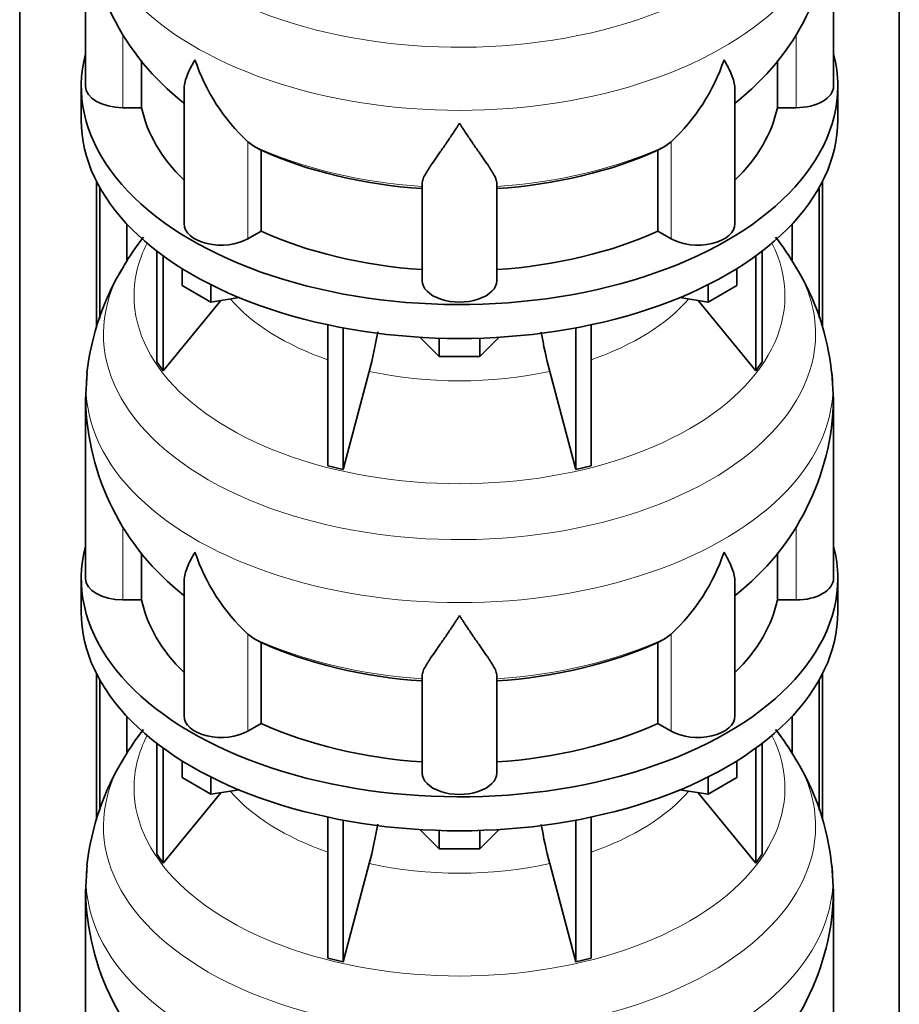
# Model space of a CAD drawing. Header units: millimetres. Extents: x -304 to -45, y -520 to 1050.
# Tile 10 of 31: x -90 to -48, y -63 to -15. Entities that reach past the tile are written whole.
import ezdxf

# ---------------------------------------------------------------- set-up
doc = ezdxf.new("R2010")
doc.units = ezdxf.units.MM
doc.layers.add('MID_134-20', color=7, linetype='Continuous')
doc.layers.add('VSI134_DIFFUSORE', color=7, linetype='Continuous')

# ---------------------------------------------------------------- blocks, each defined once
blk = doc.blocks.new('SE4')
at = {"layer": 'MID_134-20', "color": 7, "linetype": 'Continuous', "lineweight": 35}
for p, q in [((-90.252, 13.745), (-90.252, -462.341)), ((-47.928, -462.341), (-47.928, 13.745)), ((-86.551, -30.131), (-86.551, -23.103)), ((-51.629, -23.103), (-51.629, -30.075)), ((-86.4, -29.679), (-86.4, -23.385)), ((-51.78, -23.385), (-51.78, -29.659)), ((-85.097, -26.934), (-85.097, -25.14)), ((-53.083, -25.14), (-53.083, -26.909)), ((-86.551, -53.809), (-86.551, -46.781)), ((-51.629, -46.781), (-51.629, -53.753)), ((-86.4, -53.357), (-86.4, -47.063)), ((-51.78, -47.063), (-51.78, -53.338)), ((-85.097, -50.613), (-85.097, -48.819)), ((-53.083, -48.819), (-53.083, -50.588))]:
    blk.add_line(p, q, dxfattribs=at)
at = {"layer": 'VSI134_DIFFUSORE', "color": 7, "linetype": 'Continuous', "lineweight": 35}
for p, q in [((-87.09, -9.895), (-87.09, -18.507)), ((-51.09, -18.507), (-51.09, -9.895)), ((-84.384, -19.546), (-84.384, -17.28)), ((-53.796, -17.282), (-53.796, -19.546)), ((-87.29, -18.507), (-87.29, -20.14)), ((-82.345, -18.687), (-82.345, -25.12)), ((-55.835, -25.12), (-55.835, -18.663)), ((-50.89, -20.14), (-50.89, -18.507)), ((-85.29, -19.546), (-84.384, -19.546)), ((-53.796, -19.546), (-52.89, -19.546)), ((-78.988, -21.396), (-79.272, -21.186)), ((-58.908, -21.186), (-59.192, -21.396)), ((-78.632, -25.485), (-78.632, -21.59)), ((-59.548, -21.59), (-59.548, -25.485)), ((-70.89, -27.86), (-70.89, -23.19)), ((-67.29, -27.86), (-67.29, -23.19)), ((-79.272, -25.855), (-78.632, -25.485)), ((-59.548, -25.485), (-58.908, -25.855)), ((-83.656, -26.44), (-83.656, -31.776)), ((-54.524, -26.44), (-54.524, -31.776)), ((-83.349, -26.669), (-83.349, -32.202)), ((-54.831, -26.669), (-54.831, -32.202)), ((-82.441, -28.092), (-82.441, -27.281)), ((-55.739, -28.092), (-55.739, -27.281)), ((-81.053, -28.893), (-82.441, -28.092)), ((-81.053, -28.893), (-81.053, -28.058)), ((-57.127, -28.893), (-57.127, -28.058)), ((-55.739, -28.092), (-57.127, -28.893)), ((-83.349, -32.202), (-80.577, -28.819)), ((-79.688, -28.682), (-81.053, -28.893)), ((-57.127, -28.893), (-58.492, -28.682)), ((-57.603, -28.819), (-54.831, -32.202)), ((-75.429, -29.989), (-75.429, -36.775)), ((-74.69, -30.137), (-74.69, -36.952)), ((-63.49, -30.137), (-63.49, -36.952)), ((-62.751, -29.989), (-62.751, -36.775)), ((-70.071, -31.519), (-71.002, -30.589)), ((-70.071, -31.519), (-70.071, -30.632)), ((-67.178, -30.589), (-68.108, -31.519)), ((-68.108, -31.519), (-68.108, -30.632)), ((-68.108, -31.519), (-70.071, -31.519)), ((-83.656, -31.776), (-83.349, -32.202)), ((-54.831, -32.202), (-54.524, -31.776)), ((-87.003, -32.3), (-87.08, -33.577)), ((-74.69, -36.952), (-73.435, -32.228)), ((-64.745, -32.228), (-63.49, -36.952)), ((-51.091, -33.575), (-51.182, -32.295)), ((-87.09, -33.574), (-87.09, -42.185)), ((-51.09, -42.185), (-51.09, -33.574)), ((-75.429, -36.775), (-74.69, -36.952)), ((-63.49, -36.952), (-62.751, -36.775)), ((-84.384, -43.224), (-84.384, -40.958)), ((-53.796, -40.96), (-53.796, -43.224)), ((-87.29, -42.185), (-87.29, -43.818)), ((-82.345, -42.366), (-82.345, -48.799)), ((-55.835, -48.799), (-55.835, -42.341)), ((-50.89, -43.818), (-50.89, -42.185)), ((-85.29, -43.224), (-84.384, -43.224)), ((-53.796, -43.224), (-52.89, -43.224)), ((-78.988, -45.074), (-79.272, -44.864)), ((-58.908, -44.864), (-59.192, -45.074)), ((-78.632, -49.164), (-78.632, -45.268)), ((-59.548, -45.268), (-59.548, -49.164)), ((-70.89, -51.538), (-70.89, -46.869)), ((-67.29, -51.538), (-67.29, -46.869)), ((-79.272, -49.533), (-78.632, -49.164)), ((-59.548, -49.164), (-58.908, -49.533)), ((-83.656, -50.118), (-83.656, -55.454)), ((-54.524, -50.118), (-54.524, -55.454)), ((-83.349, -50.348), (-83.349, -55.881)), ((-54.831, -50.348), (-54.831, -55.881)), ((-82.441, -51.77), (-82.441, -50.959)), ((-55.739, -51.77), (-55.739, -50.959)), ((-81.053, -52.571), (-82.441, -51.77)), ((-81.053, -52.571), (-81.053, -51.737)), ((-57.127, -52.571), (-57.127, -51.737)), ((-55.739, -51.77), (-57.127, -52.571)), ((-83.349, -55.881), (-80.577, -52.498)), ((-79.688, -52.36), (-81.053, -52.571)), ((-57.127, -52.571), (-58.492, -52.36)), ((-57.603, -52.498), (-54.831, -55.881)), ((-75.429, -53.668), (-75.429, -60.453)), ((-74.69, -53.816), (-74.69, -60.63)), ((-63.49, -53.816), (-63.49, -60.63)), ((-62.751, -53.668), (-62.751, -60.453)), ((-70.071, -55.198), (-71.002, -54.268)), ((-70.071, -55.198), (-70.071, -54.31)), ((-67.178, -54.268), (-68.108, -55.198)), ((-68.108, -55.198), (-68.108, -54.31)), ((-68.108, -55.198), (-70.071, -55.198)), ((-83.656, -55.454), (-83.349, -55.881)), ((-54.831, -55.881), (-54.524, -55.454)), ((-87.003, -55.979), (-87.08, -57.256)), ((-74.69, -60.63), (-73.435, -55.906)), ((-64.745, -55.906), (-63.49, -60.63)), ((-51.091, -57.253), (-51.182, -55.974)), ((-87.09, -57.252), (-87.09, -65.863)), ((-51.09, -65.863), (-51.09, -57.252)), ((-75.429, -60.453), (-74.69, -60.63)), ((-63.49, -60.63), (-62.751, -60.453))]:
    blk.add_line(p, q, dxfattribs=at)
at = {"layer": 'VSI134_DIFFUSORE', "color": 4, "linetype": 'Continuous', "lineweight": 9}
for p, q in [((-85.29, -19.546), (-85.29, -16.023)), ((-52.89, -19.546), (-52.89, -16.023)), ((-79.272, -25.855), (-79.272, -21.186)), ((-58.908, -25.855), (-58.908, -21.186)), ((-85.29, -43.224), (-85.29, -39.702)), ((-52.89, -43.224), (-52.89, -39.701)), ((-79.272, -49.533), (-79.272, -44.864)), ((-58.908, -49.533), (-58.908, -44.864))]:
    blk.add_line(p, q, dxfattribs=at)
at = {"layer": 'VSI134_DIFFUSORE', "color": 7, "linetype": 'Continuous', "lineweight": 35}
for centre, radius, start, end in [((-74.85, -9.66), 12.233, 181.1201, 232.0855), ((-63.347, -9.641), 12.259, 307.9286, 358.8052), ((-72.772, -14.194), 9.546, 198.6373, 227.0857), ((-65.408, -14.194), 9.546, 312.9143, 341.3628), ((-77.406, -18.918), 2.94, 237.4509, 245.3566), ((-60.774, -18.918), 2.94, 294.6434, 302.5491), ((-73.732, -34.003), 13.394, 142.1051, 149.2627), ((-64.534, -34.09), 13.513, 30.5868, 37.9716), ((-74.638, -33.697), 12.454, 148.4061, 173.5541), ((-63.119, -33.481), 11.987, 5.7146, 31.5178), ((-91.404, -27.365), 18.615, 344.857, 350.8463), ((-47.039, -27.407), 18.351, 189.1911, 195.2315), ((-74.85, -33.338), 12.233, 181.1201, 232.0855), ((-63.347, -33.319), 12.259, 307.9286, 358.8052), ((-72.772, -37.873), 9.546, 198.6373, 227.0857), ((-65.408, -37.873), 9.546, 312.9143, 341.3628), ((-77.406, -42.596), 2.94, 237.4509, 245.3566), ((-60.774, -42.596), 2.94, 294.6434, 302.5491), ((-73.732, -57.681), 13.394, 142.1051, 149.2627), ((-64.534, -57.768), 13.513, 30.5868, 37.9716), ((-74.638, -57.375), 12.454, 148.4061, 173.5541), ((-63.119, -57.159), 11.987, 5.7146, 31.5178), ((-91.404, -51.043), 18.615, 344.857, 350.8463), ((-47.039, -51.085), 18.351, 189.1911, 195.2315), ((-74.85, -57.016), 12.233, 181.1201, 232.0855), ((-63.347, -56.998), 12.259, 307.9286, 358.8052)]:
    blk.add_arc(centre, radius, start, end, dxfattribs=at)
at = {"layer": 'VSI134_DIFFUSORE', "color": 4, "linetype": 'Continuous', "lineweight": 9}
for centre, major_axis, start_param, end_param in [((-69.09, -6.752), (17.133, 0), 2.808247, 6.283185), ((-69.09, -9.303), (-17.966, 0), 0, 3.208832), ((-69.09, -14.212), (-15.9, 0), 0.898849, 1.457346), ((-69.09, -14.212), (15.9, 0), 4.82584, 5.384336), ((-69.09, -28.592), (-15.66, 0), 0, 3.425204), ((-69.09, -28.592), (-15.66, 0), 5.999574, 6.283185), ((-69.09, -30.43), (17.133, 0), 2.808247, 6.283185), ((-69.09, -30.43), (17.133, 0), 0, 0.329689), ((-69.09, -25.568), (-12.326, 0), 0.463231, 1.030574), ((-69.09, -25.568), (12.326, 0), 5.252612, 5.819954), ((-69.09, -32.981), (-17.966, 0), 0, 3.208832), ((-69.09, -32.981), (-17.966, 0), 6.216742, 6.283185), ((-69.09, -25.568), (-12.326, 0), 1.210556, 1.931037), ((-69.09, -37.89), (-15.9, 0), 0.898849, 1.457346), ((-69.09, -37.89), (15.9, 0), 4.82584, 5.384336), ((-69.09, -52.27), (-15.66, 0), 0, 3.425204), ((-69.09, -52.27), (-15.66, 0), 5.999574, 6.283185), ((-69.09, -54.109), (17.133, 0), 2.808247, 6.283185), ((-69.09, -54.109), (17.133, 0), 0, 0.329689), ((-69.09, -49.247), (-12.326, 0), 0.463231, 1.030574), ((-69.09, -49.247), (12.326, 0), 5.252612, 5.819954), ((-69.09, -56.66), (-17.966, 0), 0, 3.208832), ((-69.09, -56.66), (-17.966, 0), 6.216742, 6.283185), ((-69.09, -49.247), (-12.326, 0), 1.210556, 1.931037)]:
    blk.add_ellipse(centre, major_axis=major_axis, ratio=0.57735, start_param=start_param, end_param=end_param, dxfattribs=at)
at = {"layer": 'VSI134_DIFFUSORE', "color": 7, "linetype": 'Continuous', "lineweight": 35}
for centre, major_axis, start_param, end_param in [((-69.09, -18.507), (18.2, 0), 2.993207, 6.283185), ((-69.09, -18.507), (18.2, 0), 0, 0.148386), ((-85.29, -18.507), (1.8, 0), 3.141593, 4.712389), ((-52.89, -18.507), (-1.8, 0), 1.570796, 3.141593), ((-69.09, -18.507), (-15.4, 0), 0.117151, 0.534109), ((-69.09, -18.507), (15.4, 0), 5.749077, 6.166034), ((-69.09, -20.14), (-18.2, 0), 0, 3.141593), ((-69.09, -14.611), (-15.4, 0), 0.902549, 1.453645), ((-69.09, -14.611), (15.4, 0), 4.82954, 5.380636), ((-80.545, -25.12), (1.8, 0), 3.141593, 5.497787), ((-69.09, -18.507), (-15.4, 0), 0.902549, 1.453645), ((-69.09, -18.507), (15.4, 0), 4.82954, 5.380636), ((-57.635, -25.12), (-1.8, 0), 0.785398, 3.141593), ((-69.09, -27.86), (-1.8, 0), 0, 3.141593), ((-69.09, -42.185), (18.2, 0), 2.993207, 6.283185), ((-69.09, -42.185), (18.2, 0), 0, 0.148386), ((-85.29, -42.185), (1.8, 0), 3.141593, 4.712389), ((-52.89, -42.185), (-1.8, 0), 1.570796, 3.141593), ((-69.09, -42.185), (-15.4, 0), 0.117151, 0.534109), ((-69.09, -42.185), (15.4, 0), 5.749077, 6.166034), ((-69.09, -43.818), (-18.2, 0), 0, 3.141593), ((-69.09, -38.29), (-15.4, 0), 0.902549, 1.453645), ((-69.09, -38.29), (15.4, 0), 4.82954, 5.380636), ((-80.545, -48.799), (1.8, 0), 3.141593, 5.497787), ((-69.09, -42.185), (-15.4, 0), 0.902549, 1.453645), ((-69.09, -42.185), (15.4, 0), 4.82954, 5.380636), ((-57.635, -48.799), (-1.8, 0), 0.785398, 3.141593), ((-69.09, -51.538), (-1.8, 0), 0, 3.141593)]:
    blk.add_ellipse(centre, major_axis=major_axis, ratio=0.57735, start_param=start_param, end_param=end_param, dxfattribs=at)
for points, knots in [([(-82.345, -18.692), (-82.345, -18.66), (-82.344, -18.628), (-82.327, -18.392), (-82.27, -18.182), (-82.136, -17.847), (-82.083, -17.732), (-81.992, -17.554), (-81.96, -17.494), (-81.909, -17.402), (-81.882, -17.355), (-81.855, -17.308), (-81.837, -17.277), (-81.827, -17.261), (-81.818, -17.245)], [0.4600931, 0.4600931, 0.4600931, 0.4600931, 0.5, 0.5, 0.75, 0.75, 0.875, 0.875, 0.9375, 0.9375, 0.96875, 0.984375, 0.984375, 1, 1, 1, 1]), ([(-55.835, -18.682), (-55.835, -18.655), (-55.836, -18.628), (-55.845, -18.5), (-55.863, -18.398), (-55.916, -18.185), (-55.953, -18.075), (-56.043, -17.85), (-56.096, -17.734), (-56.188, -17.555), (-56.22, -17.494), (-56.271, -17.402), (-56.289, -17.371), (-56.325, -17.308), (-56.343, -17.277), (-56.362, -17.245)], [0.4658143, 0.4658143, 0.4658143, 0.4658143, 0.5, 0.5, 0.625, 0.625, 0.75, 0.75, 0.875, 0.875, 0.9375, 0.9375, 0.96875, 0.96875, 1, 1, 1, 1]), ([(-69.09, -20.289), (-69.116, -20.331), (-69.143, -20.374), (-69.196, -20.458), (-69.223, -20.499), (-69.302, -20.623), (-69.355, -20.704), (-69.512, -20.942), (-69.616, -21.095), (-69.819, -21.39), (-69.918, -21.533), (-70.107, -21.803), (-70.197, -21.932), (-70.367, -22.176), (-70.446, -22.292), (-70.554, -22.456), (-70.588, -22.509), (-70.652, -22.612), (-70.683, -22.663), (-70.765, -22.806), (-70.809, -22.894), (-70.872, -23.054), (-70.89, -23.126), (-70.89, -23.19)], [0, 0, 0, 0, 0.03125, 0.03125, 0.0625, 0.0625, 0.125, 0.125, 0.25, 0.25, 0.375, 0.375, 0.5, 0.5, 0.625, 0.625, 0.6875, 0.6875, 0.75, 0.75, 0.875, 0.875, 1, 1, 1, 1]), ([(-67.29, -23.19), (-67.29, -23.126), (-67.308, -23.054), (-67.37, -22.894), (-67.415, -22.807), (-67.497, -22.663), (-67.527, -22.613), (-67.592, -22.51), (-67.626, -22.457), (-67.734, -22.292), (-67.813, -22.177), (-67.983, -21.933), (-68.073, -21.804), (-68.262, -21.534), (-68.361, -21.391), (-68.564, -21.096), (-68.667, -20.943), (-68.825, -20.704), (-68.877, -20.623), (-68.957, -20.499), (-68.984, -20.458), (-69.037, -20.374), (-69.064, -20.331), (-69.09, -20.289)], [0, 0, 0, 0, 0.125, 0.125, 0.25, 0.25, 0.3125, 0.3125, 0.375, 0.375, 0.5, 0.5, 0.625, 0.625, 0.75, 0.75, 0.875, 0.875, 0.9375, 0.9375, 0.96875, 0.96875, 1, 1, 1, 1]), ([(-82.345, -42.37), (-82.345, -42.338), (-82.344, -42.306), (-82.327, -42.071), (-82.27, -41.86), (-82.136, -41.526), (-82.083, -41.411), (-81.992, -41.233), (-81.96, -41.172), (-81.909, -41.08), (-81.882, -41.034), (-81.855, -40.987), (-81.837, -40.955), (-81.827, -40.939), (-81.818, -40.923)], [0.4600931, 0.4600931, 0.4600931, 0.4600931, 0.5, 0.5, 0.75, 0.75, 0.875, 0.875, 0.9375, 0.9375, 0.96875, 0.984375, 0.984375, 1, 1, 1, 1]), ([(-55.835, -42.361), (-55.835, -42.333), (-55.836, -42.306), (-55.845, -42.179), (-55.863, -42.076), (-55.916, -41.864), (-55.953, -41.754), (-56.043, -41.528), (-56.096, -41.413), (-56.188, -41.233), (-56.22, -41.173), (-56.271, -41.08), (-56.289, -41.049), (-56.325, -40.987), (-56.343, -40.955), (-56.362, -40.923)], [0.4658143, 0.4658143, 0.4658143, 0.4658143, 0.5, 0.5, 0.625, 0.625, 0.75, 0.75, 0.875, 0.875, 0.9375, 0.9375, 0.96875, 0.96875, 1, 1, 1, 1]), ([(-69.09, -43.967), (-69.116, -44.01), (-69.143, -44.052), (-69.196, -44.136), (-69.223, -44.178), (-69.302, -44.301), (-69.355, -44.382), (-69.512, -44.62), (-69.616, -44.773), (-69.819, -45.069), (-69.918, -45.211), (-70.107, -45.482), (-70.197, -45.61), (-70.367, -45.855), (-70.446, -45.97), (-70.554, -46.135), (-70.588, -46.188), (-70.652, -46.291), (-70.683, -46.341), (-70.765, -46.485), (-70.809, -46.573), (-70.872, -46.733), (-70.89, -46.805), (-70.89, -46.869)], [0, 0, 0, 0, 0.03125, 0.03125, 0.0625, 0.0625, 0.125, 0.125, 0.25, 0.25, 0.375, 0.375, 0.5, 0.5, 0.625, 0.625, 0.6875, 0.6875, 0.75, 0.75, 0.875, 0.875, 1, 1, 1, 1]), ([(-67.29, -46.869), (-67.29, -46.805), (-67.308, -46.733), (-67.37, -46.573), (-67.415, -46.485), (-67.497, -46.341), (-67.527, -46.291), (-67.592, -46.188), (-67.626, -46.135), (-67.734, -45.971), (-67.813, -45.855), (-67.983, -45.611), (-68.073, -45.482), (-68.262, -45.212), (-68.361, -45.07), (-68.564, -44.774), (-68.667, -44.621), (-68.825, -44.382), (-68.877, -44.302), (-68.957, -44.178), (-68.984, -44.136), (-69.037, -44.052), (-69.064, -44.01), (-69.09, -43.967)], [0, 0, 0, 0, 0.125, 0.125, 0.25, 0.25, 0.3125, 0.3125, 0.375, 0.375, 0.5, 0.5, 0.625, 0.625, 0.75, 0.75, 0.875, 0.875, 0.9375, 0.9375, 0.96875, 0.96875, 1, 1, 1, 1])]:
    blk.add_open_spline(points, degree=3, knots=knots, dxfattribs=at)

msp = doc.modelspace()

# ---------------------------------------------------------------- block references
msp.add_blockref('SE4', (0, 0))

doc.saveas('drawing.dxf')
